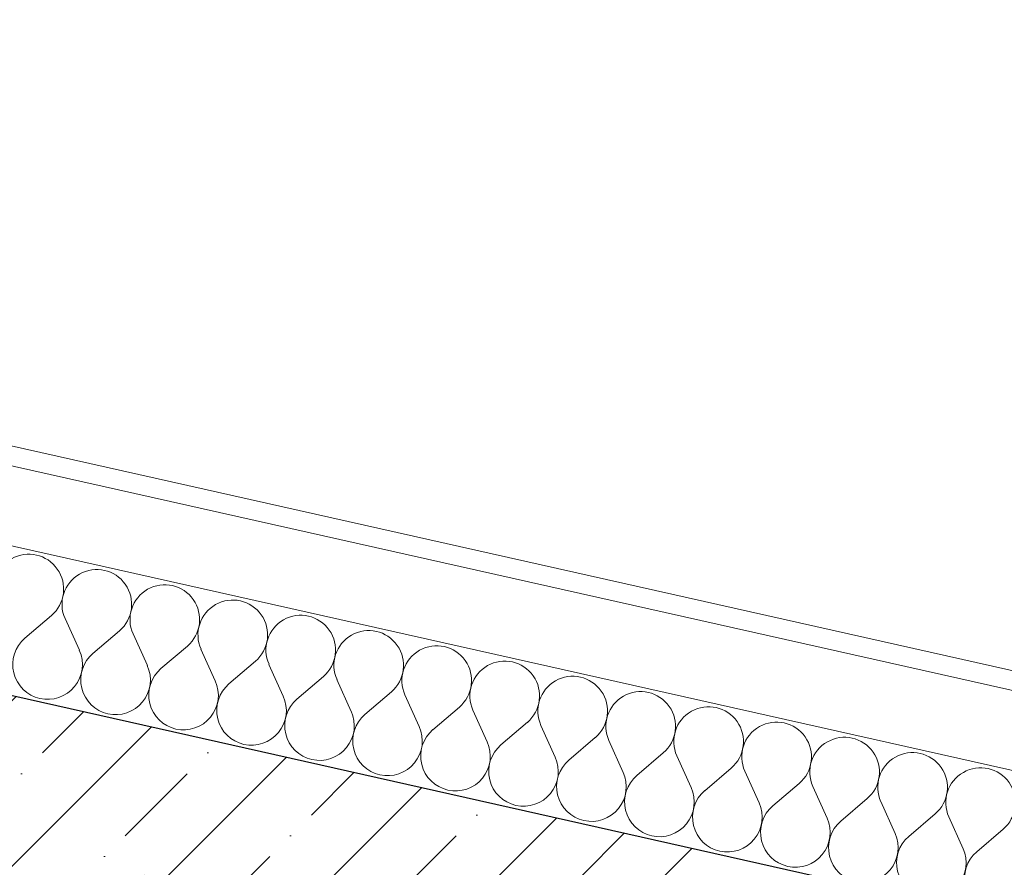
# Model space of a CAD drawing. Header units: millimetres. Extents: x -7218511 to -6645009, y 6003432 to 6221853.
# Tile 90 of 147: x -7175414 to -7174405, y 6150982 to 6151852. Entities that reach past the tile are written whole.
import ezdxf
from ezdxf.enums import TextEntityAlignment as Align

# ---------------------------------------------------------------- set-up
doc = ezdxf.new("R2010")
doc.units = ezdxf.units.MM
doc.header["$MEASUREMENT"] = 0
doc.linetypes.add('Штрихпунктирная', pattern=[670.277762, 352.777767, -176.388884, 0, -141.111112])
doc.layers.add('АР-Стены_внешние_.АР', color=7, linetype='Continuous')
doc.layers.add('АР-Чертеж-Оси_Осевые размеры.АР', color=7, linetype='Continuous')
doc.layers.add('АР-Стены_внешние_.АР_Ном._пера__1', color=7, linetype='Continuous', lineweight=0)
doc.layers.add('АР-Чертеж-Оси_Осевые размеры.АР_Ном._пера__120', color=7, linetype='Continuous', lineweight=0)
doc.styles.add('РЎР“Р•РќР•Р\xa0Р\x98Р\xa0_РЎРўР\x98Р›Р¬_4', font='GOTHIC.TTF')

# ---------------------------------------------------------------- blocks, each defined once
blk = doc.blocks.new('*X96', base_point=(-6566190.3, 6562677.8))
at = {"layer": 'АР-Стены_внешние_.АР_Ном._пера__1', "color": 7, "linetype": 'Continuous', "lineweight": 0}
for p, q in [((-7175381.7, 6151240.3), (-7175408.9, 6151217.1)), ((-7175367.8, 6151237.2), (-7175353.1, 6151204.6)), ((-7175312, 6151224.7), (-7175339.2, 6151201.5)), ((-7175298.1, 6151221.5), (-7175283.4, 6151189)), ((-7175242.3, 6151209), (-7175269.5, 6151185.8)), ((-7175228.4, 6151205.9), (-7175213.7, 6151173.3)), ((-7175172.6, 6151193.4), (-7175199.8, 6151170.2)), ((-7175158.7, 6151190.2), (-7175144, 6151157.7)), ((-7175102.9, 6151177.7), (-7175130.1, 6151154.5)), ((-7175089, 6151174.6), (-7175074.3, 6151142)), ((-7175033.2, 6151162.1), (-7175060.4, 6151138.9)), ((-7175019.3, 6151158.9), (-7175004.6, 6151126.4)), ((-7174963.5, 6151146.4), (-7174990.7, 6151123.2)), ((-7174949.6, 6151143.3), (-7174935, 6151110.7)), ((-7174893.8, 6151130.8), (-7174921, 6151107.6)), ((-7174879.9, 6151127.6), (-7174865.3, 6151095.1)), ((-7174824.2, 6151115.1), (-7174851.3, 6151091.9)), ((-7174810.2, 6151112), (-7174795.6, 6151079.4)), ((-7174754.5, 6151099.5), (-7174781.6, 6151076.3)), ((-7174740.5, 6151096.3), (-7174725.9, 6151063.8)), ((-7174684.8, 6151083.8), (-7174711.9, 6151060.6)), ((-7174670.8, 6151080.7), (-7174656.2, 6151048.1)), ((-7174615.1, 6151068.1), (-7174642.2, 6151045)), ((-7174601.1, 6151065), (-7174586.5, 6151032.4)), ((-7174545.4, 6151052.5), (-7174572.6, 6151029.3)), ((-7174531.4, 6151049.4), (-7174516.8, 6151016.8)), ((-7174475.7, 6151036.8), (-7174502.9, 6151013.7)), ((-7174461.8, 6151033.7), (-7174447.1, 6151001.1)), ((-7174406, 6151021.2), (-7174433.2, 6150998))]:
    blk.add_line(p, q, dxfattribs=at)
for centre, start, end in [((-7175404.9, 6151267.5), 310.4716, 204.2114), ((-7175335.2, 6151251.8), 310.4716, 204.2114), ((-7175265.5, 6151236.2), 310.4716, 204.2114), ((-7175195.8, 6151220.5), 310.4716, 204.2114), ((-7175126.1, 6151204.9), 310.4716, 204.2114), ((-7175056.4, 6151189.2), 310.4716, 204.2114), ((-7175385.7, 6151190), 130.4716, 257.3415), ((-7175385.7, 6151190), 257.3415, 24.2114), ((-7174986.7, 6151173.6), 310.4716, 204.2114), ((-7175316, 6151174.3), 130.4716, 257.3415), ((-7174917, 6151157.9), 310.4716, 204.2114), ((-7175316, 6151174.3), 257.3415, 24.2114), ((-7175246.3, 6151158.7), 130.4716, 257.3415), ((-7175246.3, 6151158.7), 257.3415, 24.2114), ((-7174847.3, 6151142.3), 310.4716, 204.2114), ((-7175176.6, 6151143), 130.4716, 257.3415), ((-7174777.6, 6151126.6), 310.4716, 204.2114), ((-7175176.6, 6151143), 257.3415, 24.2114), ((-7175106.9, 6151127.4), 130.4716, 257.3415), ((-7175106.9, 6151127.4), 257.3415, 24.2114), ((-7174708, 6151111), 310.4716, 204.2114), ((-7175037.2, 6151111.7), 130.4716, 257.3415), ((-7175037.2, 6151111.7), 257.3415, 24.2114), ((-7174967.5, 6151096.1), 130.4716, 257.3415), ((-7174638.3, 6151095.3), 310.4716, 204.2114), ((-7174568.6, 6151079.7), 310.4716, 204.2114), ((-7174967.5, 6151096.1), 257.3415, 24.2114), ((-7174897.8, 6151080.4), 130.4716, 257.3415), ((-7174897.8, 6151080.4), 257.3415, 24.2114), ((-7174828.1, 6151064.8), 130.4716, 257.3415), ((-7174498.9, 6151064), 310.4716, 204.2114), ((-7174429.2, 6151048.4), 310.4716, 204.2114), ((-7174828.1, 6151064.8), 257.3415, 24.2114), ((-7174758.4, 6151049.1), 130.4716, 257.3415), ((-7174758.4, 6151049.1), 257.3415, 24.2114), ((-7174688.8, 6151033.5), 130.4716, 257.3415), ((-7174688.8, 6151033.5), 257.3415, 24.2114), ((-7174619.1, 6151017.8), 130.4716, 257.3415), ((-7174619.1, 6151017.8), 257.3415, 24.2114), ((-7174549.4, 6151002.1), 130.4716, 257.3415), ((-7174549.4, 6151002.1), 257.3415, 24.2114), ((-7174479.7, 6150986.5), 130.4716, 257.3415), ((-7174479.7, 6150986.5), 257.3415, 24.2114), ((-7174410, 6150970.8), 130.4716, 257.3415), ((-7174410, 6150970.8), 257.3415, 24.2114)]:
    blk.add_arc(centre, 35.7, start, end, dxfattribs=at)
blk = doc.blocks.new('Стена_26_3', base_point=(-7175551.4, 6150982))
at = {"layer": 'АР-Стены_внешние_.АР', "linetype": 'Continuous', "lineweight": 0, "true_color": 0x000000}
h = blk.add_hatch(dxfattribs=at)
h.set_pattern_fill('ЖЕЛЕЗОБЕТОН__PROJECT__0003', color=18, style=0, pattern_type=2)
h.set_pattern_definition([(45, (-6566190.34, 6562677.8), (-84.852814, 84.852814), []), (45, (-6566232.77, 6562720.22), (-84.852814, 84.852814), [90, -30, 0, -30])])
h.paths.add_polyline_path([(-7175507.6, 6151177.1), (-7175551.4, 6150982), (-7171552.1, 6150083.7), (-7171508.3, 6150278.9)])
at = {"layer": 'АР-Стены_внешние_.АР_Ном._пера__1', "color": 7, "linetype": 'Continuous', "lineweight": 0}
for p, q in [((-7171457.9, 6150503.3), (-7175798.7, 6151478.2)), ((-7171475.4, 6150425.2), (-7175669.9, 6151367.3))]:
    blk.add_line(p, q, dxfattribs=at)
at = {"layer": 'АР-Стены_внешние_.АР_Ном._пера__1', "color": 7, "linetype": 'Continuous', "lineweight": 30}
blk.add_line((-7171508.3, 6150278.9), (-7175507.6, 6151177.1), dxfattribs=at)
at = {"layer": 'АР-Стены_внешние_.АР_Ном._пера__1', "color": 7, "linetype": 'Continuous', "lineweight": 0, "flags": 128}
blk.add_lwpolyline([(-7171453.5, 6150522.8), (-7175872.3, 6151515.2)], dxfattribs=at)
at = {"layer": 'АР-Стены_внешние_.АР', "color": 7, "lineweight": 0}
blk.add_blockref('*X96', (-6566190.3, 6562677.8), dxfattribs=at)
blk = doc.blocks.new('Стандартный Маркер Сетки[75]_3', base_point=(-7213545, 6159566.7))
at = {"layer": 'АР-Чертеж-Оси_Осевые размеры.АР_Ном._пера__120', "color": 7, "linetype": 'Штрихпунктирная', "lineweight": 0}
blk.add_line((-7212569.3, 6159347.6), (-7133628.1, 6141617.8), dxfattribs=at)
at = {"layer": 'АР-Чертеж-Оси_Осевые размеры.АР_Ном._пера__120', "color": 7, "lineweight": 0, "style": 'РЎР“Р•РќР•Р\xa0Р\x98Р\xa0_РЎРўР\x98Р›Р¬_4'}
for tag, p in [('AC_MarkerText_1_0', (-7213962.9, 6159857.4)), ('AC_MarkerText_1_1', (-7132094.6, 6141470.2))]:
    blk.add_attdef(tag, text='', height=350, rotation=347.3417, dxfattribs=at).set_placement(p, align=Align.TOP_CENTER)
blk = doc.blocks.new('Стандартный Маркер Сетки[87]_3', base_point=(-7213545, 6159566.7))
at = {"layer": 'АР-Чертеж-Оси_Осевые размеры.АР_Ном._пера__120', "color": 7, "linetype": 'Штрихпунктирная', "lineweight": 0}
blk.add_line((-7212569.3, 6159347.6), (-7133628.1, 6141617.8), dxfattribs=at)
at = {"layer": 'АР-Чертеж-Оси_Осевые размеры.АР_Ном._пера__120', "color": 7, "lineweight": 0, "style": 'РЎР“Р•РќР•Р\xa0Р\x98Р\xa0_РЎРўР\x98Р›Р¬_4'}
for tag, p in [('AC_MarkerText_1_0', (-7213962.9, 6159857.4)), ('AC_MarkerText_1_1', (-7132094.6, 6141470.2))]:
    blk.add_attdef(tag, text='', height=350, rotation=347.3417, dxfattribs=at).set_placement(p, align=Align.TOP_CENTER)
blk = doc.blocks.new('Стандартный Маркер Сетки[91]_3', base_point=(-7213545, 6159566.7))
at = {"layer": 'АР-Чертеж-Оси_Осевые размеры.АР_Ном._пера__120', "color": 7, "linetype": 'Штрихпунктирная', "lineweight": 0}
blk.add_line((-7212569.3, 6159347.6), (-7133628.1, 6141617.8), dxfattribs=at)
at = {"layer": 'АР-Чертеж-Оси_Осевые размеры.АР_Ном._пера__120', "color": 7, "lineweight": 0, "style": 'РЎР“Р•РќР•Р\xa0Р\x98Р\xa0_РЎРўР\x98Р›Р¬_4'}
for tag, p in [('AC_MarkerText_1_0', (-7213962.9, 6159857.4)), ('AC_MarkerText_1_1', (-7132094.6, 6141470.2))]:
    blk.add_attdef(tag, text='', height=350, rotation=347.3417, dxfattribs=at).set_placement(p, align=Align.TOP_CENTER)
blk = doc.blocks.new('Стандартный Маркер Сетки[96]_3', base_point=(-7213545, 6159566.7))
at = {"layer": 'АР-Чертеж-Оси_Осевые размеры.АР_Ном._пера__120', "color": 7, "linetype": 'Штрихпунктирная', "lineweight": 0}
blk.add_line((-7212569.3, 6159347.6), (-7133628.1, 6141617.8), dxfattribs=at)
at = {"layer": 'АР-Чертеж-Оси_Осевые размеры.АР_Ном._пера__120', "color": 7, "lineweight": 0, "style": 'РЎР“Р•РќР•Р\xa0Р\x98Р\xa0_РЎРўР\x98Р›Р¬_4'}
for tag, p in [('AC_MarkerText_1_0', (-7213962.9, 6159857.4)), ('AC_MarkerText_1_1', (-7132094.6, 6141470.2))]:
    blk.add_attdef(tag, text='', height=350, rotation=347.3417, dxfattribs=at).set_placement(p, align=Align.TOP_CENTER)

msp = doc.modelspace()

# ---------------------------------------------------------------- block references
at = {"layer": 'АР-Стены_внешние_.АР', "color": 7, "lineweight": 0}
msp.add_blockref('Стена_26_3', (-7175551.4, 6150982), dxfattribs=at)
at = {"layer": 'АР-Чертеж-Оси_Осевые размеры.АР', "color": 8, "linetype": 'Continuous', "lineweight": 15}
for name in ['Стандартный Маркер Сетки[75]_3', 'Стандартный Маркер Сетки[87]_3', 'Стандартный Маркер Сетки[91]_3', 'Стандартный Маркер Сетки[96]_3']:
    msp.add_blockref(name, (-7213545, 6159566.7), dxfattribs=at)

doc.saveas('drawing.dxf')
